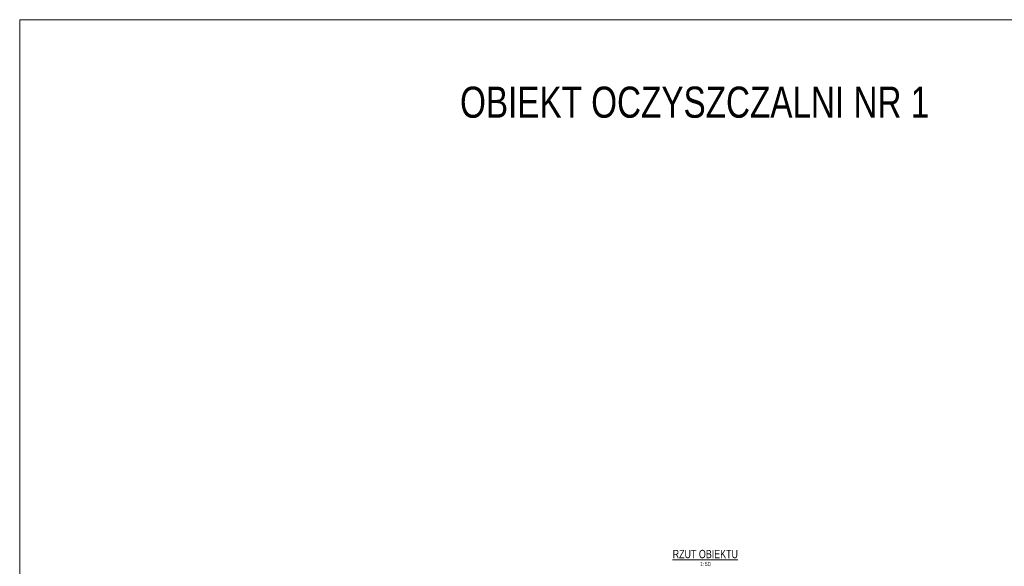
# Model space of a CAD drawing. Header units: centimetres. Extents: x 502252 to 521735, y 143877 to 163494.
# Tile 10 of 10: x 513827 to 516045, y 162264 to 163494. Entities that reach past the tile are written whole.
import ezdxf
from ezdxf.enums import TextEntityAlignment as Align

# ---------------------------------------------------------------- set-up
doc = ezdxf.new("R2010")
doc.units = ezdxf.units.CM
doc.header["$LTSCALE"] = 100
for name, color, linetype, lineweight in [('00RamTab-T', 2, 'Continuous', 35), ('3_Opisy', 4, 'Continuous', 15), ('4_Wymiary', 1, 'Continuous', 13)]:
    doc.layers.add(name, color=color, linetype=linetype, lineweight=lineweight)
doc.styles.add('CDMSTYLE', font='CDMSIMPL', dxfattribs={"width": 0.8, "bigfont": 'CDMBIGPL'})

msp = doc.modelspace()

# ---------------------------------------------------------------- linework, layer by layer
at = {"layer": '4_Wymiary'}
msp.add_lwpolyline([(513827, 163494.1), (521735.5, 163494.1), (521735.5, 157910.6), (513827, 157910.6)], close=True, dxfattribs=at)

# ---------------------------------------------------------------- texts
at = {"layer": '00RamTab-T', "color": 4, "linetype": 'Continuous', "lineweight": 0, "style": 'CDMSTYLE', "width": 0.8}
msp.add_text('%%URZUT OBIEKTU', height=18.75, dxfattribs=at).set_placement((515371.6, 162291.4), align=Align.MIDDLE_CENTER)
at = {"layer": '00RamTab-T', "color": 2, "linetype": 'Continuous', "lineweight": 0, "style": 'CDMSTYLE', "width": 0.8}
msp.add_text('1:50', height=9.38, dxfattribs=at).set_placement((515371.6, 162268.9), align=Align.MIDDLE_CENTER)
at = {"layer": '3_Opisy', "lineweight": 25, "insert": (514819.1, 163343.5), "char_height": 70, "attachment_point": 1, "style": 'CDMSTYLE'}
msp.add_mtext_dynamic_manual_height_columns('\\A1;OBIEKT OCZYSZCZALNI NR 1', width=1259.326, gutter_width=525, heights=[0], dxfattribs=at)

doc.saveas('drawing.dxf')
